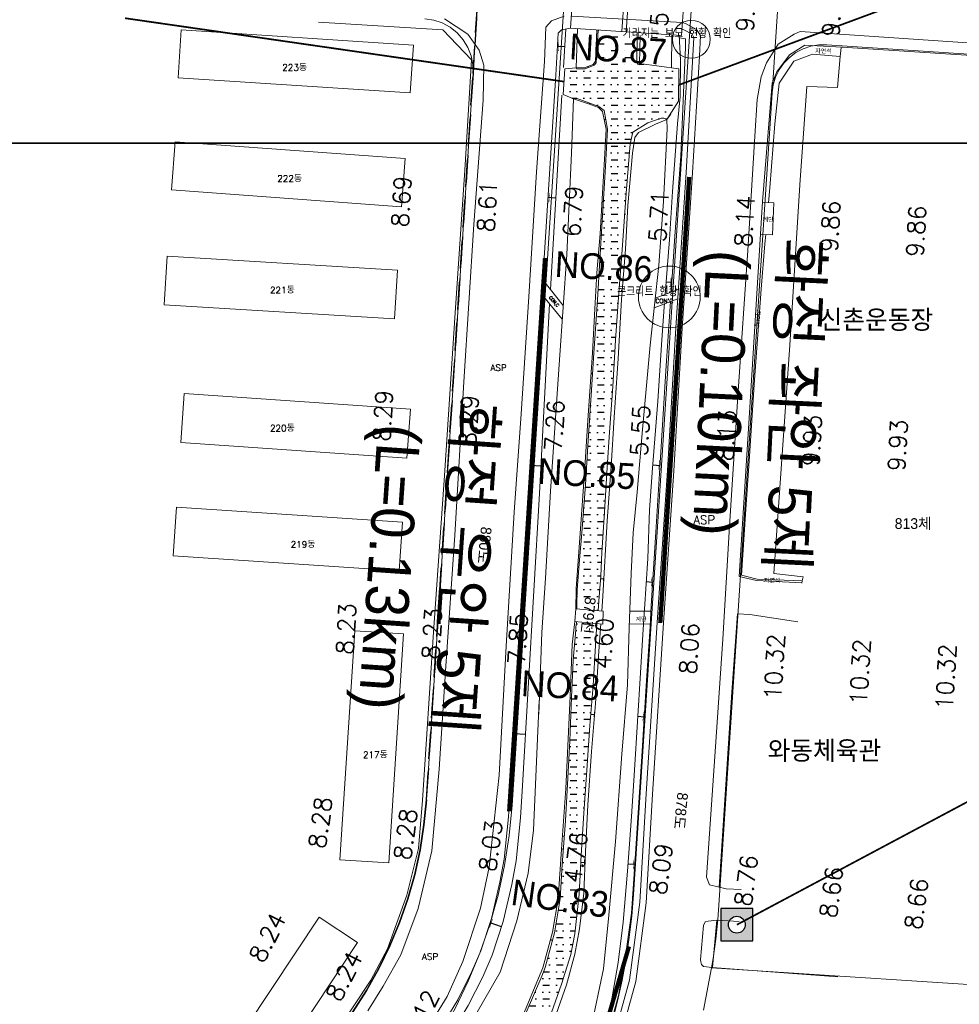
# Model space of a CAD drawing. Header units: metres. Extents: x 183400 to 184400, y 422200 to 427800.
# Tile 157 of 221: x 183669 to 183888, y 426400 to 426629. Entities that reach past the tile are written whole.
import ezdxf
from ezdxf.enums import TextEntityAlignment as Align

# ---------------------------------------------------------------- set-up
doc = ezdxf.new("R2010")
doc.units = ezdxf.units.M
doc.linetypes.add('DASHED2', pattern=[9.525, 6.35, -3.175])
for name, color, linetype in [('NR', 7, 'Continuous'), ('num', 7, 'Continuous'), ('구조물명칭_작업', 5, 'Continuous'), ('동별경계', 3, 'DASHED2'), ('보축구간', 10, 'DASHED2'), ('일람표', 7, 'Continuous'), ('표석', 7, 'Continuous'), ('하천', 140, 'Continuous'), ('횡단타점', 11, 'Continuous')]:
    doc.layers.add(name, color=color, linetype=linetype)
for name, color, linetype, lineweight in [('지번', 252, 'Continuous', 5), ('지적', 252, 'Continuous', 5), ('현황도', 7, 'Continuous', 5)]:
    doc.layers.add(name, color=color, linetype=linetype, lineweight=lineweight)
doc.styles.add('GHS', font='ROMANS', dxfattribs={"bigfont": 'GHS'})
doc.styles.add('gwang', font='romans.shx', dxfattribs={"bigfont": ' WHGTXT.SHX'})
doc.styles.get("Standard").update_dxf_attribs({"font": 'romans.shx', "bigfont": 'ghs.shx'})
doc.styles.add('UPM', font='Gulim.ttf')
doc.styles.add('돋움', font='Dotum.ttf')

# ---------------------------------------------------------------- blocks, each defined once
blk = doc.blocks.new('표석')
at = {"layer": '표석'}
h = blk.add_hatch(color=256, dxfattribs=at)
edge = h.paths.add_edge_path(flags=16)
edge.add_arc((267058.54, 383777.46), 1.31, 0, 360)
h.paths.add_polyline_path([(267056.04, 383774.96), (267061.04, 383774.96), (267061.04, 383779.96), (267056.04, 383779.96)])
blk.add_lwpolyline([(267056.04, 383774.96), (267061.04, 383774.96), (267061.04, 383779.96), (267056.04, 383779.96)], close=True, dxfattribs=at)
blk.add_circle((267058.54, 383777.46), 1.31, dxfattribs=at)

msp = doc.modelspace()

# ---------------------------------------------------------------- hatches: boundary and pattern name
at = {"layer": '하천'}
h = msp.add_hatch(dxfattribs=at)
h.set_pattern_fill('MUDST', color=256, scale=0.25, style=0)
h.paths.add_polyline_path([(183822.9, 426617.33), (183813.73, 426618.54), (183813.69, 426618.24), (183813.3, 426618.41), (183813.08, 426619.14), (183813.16, 426625.17), (183813.17, 426625.77), (183804.08, 426626.35), (183803.61, 426618.7), (183803.15, 426618.15), (183801.1, 426617.34), (183799, 426617.33), (183799.01, 426617.54), (183796.35, 426617.34), (183795.99, 426611.36), (183798.39, 426610.33), (183798.98, 426610.46), (183804.3, 426608.59), (183805.49, 426607.61), (183806.27, 426603.28), (183805.83, 426594.58), (183805.15, 426583.21), (183804.5, 426572.88), (183803.92, 426563.54), (183803.07, 426551.14), (183802.49, 426541.43), (183801.78, 426530.83), (183801.13, 426520.54), (183800.28, 426509.4), (183799.67, 426502.18), (183799.21, 426496.1), (183799.11, 426493.5), (183799.12, 426491.64), (183804.09, 426491.22), (183804.29, 426493.58), (183804.7, 426499.32), (183804.98, 426504.81), (183805.6, 426514.15), (183806.18, 426524.56), (183806.77, 426532.77), (183807.49, 426543.45), (183808.18, 426554.17), (183808.87, 426564.17), (183809.69, 426575.2), (183810.63, 426588.38), (183811.58, 426599.86), (183812.19, 426602.56), (183815.69, 426604.72), (183818.76, 426605.81), (183819.64, 426605.82), (183820.12, 426605.51), (183822.82, 426609.79)])
h.paths.add_polyline_path([(183809.46, 426623.96), (183842.94, 426623.96), (183842.94, 426627.16), (183809.46, 426627.16)], flags=9)
h.paths.add_polyline_path([(183807.99, 426563.89), (183834.19, 426563.89), (183834.19, 426567.09), (183807.99, 426567.09)], flags=9)
h = msp.add_hatch(dxfattribs=at)
h.set_pattern_fill('MUDST', color=256, scale=0.25, style=0)
h.paths.add_polyline_path([(183799.67, 426425.3), (183800.15, 426434.35), (183800.76, 426444.16), (183801.48, 426454.14), (183802.2, 426464.53), (183802.92, 426473.82), (183803.47, 426483.13), (183803.83, 426488.25), (183799.07, 426488.67), (183798.93, 426487.43), (183798.88, 426486.82), (183798.26, 426479.71), (183797.93, 426471.08), (183797.52, 426460.98), (183797.08, 426452.27), (183796.48, 426442.4), (183795.71, 426432.23), (183795.24, 426424.24), (183793.98, 426416.34), (183791.81, 426408.25), (183790.98, 426406.19), (183787.36, 426397.76), (183783.8, 426390.01), (183780.49, 426383.5), (183775.61, 426375.91), (183770.23, 426368.62), (183764.26, 426359.99), (183760.97, 426355.14), (183759.94, 426353.79), (183758.84, 426352.61), (183764.56, 426348.52), (183766.79, 426351.91), (183769.84, 426356.48), (183773, 426361.28), (183775.93, 426365.64), (183778.98, 426370.28), (183783.23, 426376.8), (183786.68, 426382.23), (183787.92, 426384.67), (183792.77, 426396.45), (183795.57, 426404.38), (183797.76, 426411.25), (183798.64, 426416.11)])

# ---------------------------------------------------------------- linework, layer by layer
at = {"layer": 'NR'}
for p, q in [((183803.89, 426623.29), (183803.64, 426623.3)), ((183796.34, 426622.43), (183794.64, 426622.53)), ((183801.79, 426617.61), (183801.69, 426617.85)), ((183802.16, 426609.34), (183802.07, 426609.1)), ((183805.86, 426605.56), (183805.52, 426605.49)), ((183794.28, 426587.26), (183792.45, 426587.37)), ((183805.34, 426586.37), (183805, 426586.39)), ((183809.18, 426568.27), (183809.9, 426568.22)), ((183819.93, 426567.77), (183821.23, 426567.69)), ((183802.78, 426546.35), (183802.45, 426546.37)), ((183790.77, 426524.9), (183788.35, 426525.06)), ((183806.25, 426525.45), (183807.15, 426525.4)), ((183816.83, 426525.18), (183818.53, 426525.07)), ((183799.43, 426499.07), (183799.18, 426499.09)), ((183804.66, 426498.72), (183805.42, 426498.67)), ((183815.3, 426498.01), (183816.79, 426497.92)), ((183797.92, 426470.92), (183797.58, 426470.93)), ((183802.47, 426467.19), (183803.29, 426467.12)), ((183813.37, 426466.69), (183814.85, 426466.59)), ((183787.16, 426462.41), (183784.49, 426462.6)), ((183796.2, 426438.73), (183795.76, 426438.77)), ((183800.06, 426432.71), (183801.03, 426432.67)), ((183811.07, 426432.37), (183812.61, 426432.26)), ((183781.62, 426417.73), (183778.96, 426418.62)), ((183793.5, 426414.55), (183793.02, 426414.69))]:
    msp.add_line(p, q, dxfattribs=at)
for points in [[(183794.52, 426620.59), (183794.76, 426624.48), (183794.62, 426620.58), (183794.86, 426624.47)], [(183794.65, 426621.03), (183794.83, 426624.02), (183794.75, 426621.02), (183794.94, 426624.02)], [(183794.78, 426621.47), (183794.91, 426623.57), (183794.89, 426621.46), (183795.02, 426623.56)], [(183803.63, 426622.97), (183803.65, 426623.63), (183803.64, 426622.97), (183803.67, 426623.62)], [(183803.65, 426623.04), (183803.67, 426623.55), (183803.66, 426623.04), (183803.69, 426623.55)], [(183803.67, 426623.12), (183803.68, 426623.47), (183803.69, 426623.12), (183803.7, 426623.47)], [(183801.38, 426617.73), (183802, 426617.98), (183801.39, 426617.71), (183802.01, 426617.96)], [(183801.46, 426617.74), (183801.94, 426617.93), (183801.47, 426617.72), (183801.94, 426617.91)], [(183801.54, 426617.75), (183801.87, 426617.89), (183801.54, 426617.74), (183801.88, 426617.87)], [(183802.39, 426608.99), (183801.75, 426609.21), (183802.39, 426609.01), (183801.76, 426609.23)], [(183802.32, 426609.03), (183801.83, 426609.2), (183802.32, 426609.05), (183801.84, 426609.22)], [(183802.25, 426609.07), (183801.91, 426609.19), (183802.26, 426609.09), (183801.92, 426609.21)], [(183805.6, 426605.05), (183805.43, 426605.94), (183805.63, 426605.05), (183805.45, 426605.94)], [(183805.61, 426605.16), (183805.47, 426605.84), (183805.63, 426605.16), (183805.49, 426605.85)], [(183805.61, 426605.26), (183805.52, 426605.74), (183805.63, 426605.27), (183805.54, 426605.75)], [(183792.33, 426585.43), (183792.57, 426589.32), (183792.44, 426585.42), (183792.68, 426589.31)], [(183792.46, 426585.87), (183792.65, 426588.86), (183792.57, 426585.86), (183792.76, 426588.86)], [(183792.6, 426586.31), (183792.73, 426588.41), (183792.7, 426586.31), (183792.83, 426588.4)], [(183804.98, 426585.95), (183805.02, 426586.83), (183805, 426585.95), (183805.05, 426586.83)], [(183805, 426586.05), (183805.04, 426586.73), (183805.03, 426586.05), (183805.07, 426586.73)], [(183805.03, 426586.15), (183805.06, 426586.62), (183805.06, 426586.15), (183805.08, 426586.62)], [(183809.83, 426568.73), (183809.76, 426567.72), (183809.78, 426568.74), (183809.71, 426567.73)], [(183809.9, 426568.94), (183809.79, 426567.5), (183809.85, 426568.95), (183809.74, 426567.51)], [(183809.97, 426569.16), (183809.83, 426567.29), (183809.92, 426569.16), (183809.78, 426567.29)], [(183821.1, 426568.61), (183820.98, 426566.79), (183821.01, 426568.62), (183820.89, 426566.8)], [(183821.22, 426568.99), (183821.05, 426566.39), (183821.13, 426569), (183820.96, 426566.4)], [(183821.34, 426569.38), (183821.11, 426566), (183821.25, 426569.38), (183821.02, 426566)], [(183802.42, 426545.94), (183802.48, 426546.8), (183802.45, 426545.93), (183802.5, 426546.8)], [(183802.45, 426546.03), (183802.5, 426546.7), (183802.48, 426546.03), (183802.52, 426546.7)], [(183802.48, 426546.13), (183802.51, 426546.6), (183802.51, 426546.13), (183802.54, 426546.6)], [(183788.22, 426523.12), (183788.48, 426527.01), (183788.32, 426523.11), (183788.58, 426527)], [(183788.35, 426523.56), (183788.55, 426526.55), (183788.46, 426523.55), (183788.66, 426526.54)], [(183807.22, 426526.57), (183807.08, 426524.23), (183807.16, 426526.58), (183807.01, 426524.23)], [(183818.52, 426526.57), (183818.33, 426523.58), (183818.42, 426526.58), (183818.23, 426523.58)], [(183818.66, 426527.01), (183818.41, 426523.12), (183818.55, 426527.02), (183818.3, 426523.13)], [(183788.49, 426524), (183788.63, 426526.09), (183788.59, 426523.99), (183788.73, 426526.09)], [(183807.06, 426526.04), (183806.98, 426524.78), (183807, 426526.04), (183806.92, 426524.78)], [(183807.14, 426526.3), (183807.03, 426524.5), (183807.08, 426526.31), (183806.97, 426524.51)], [(183818.39, 426526.13), (183818.26, 426524.03), (183818.29, 426526.14), (183818.15, 426524.04)], [(183799.15, 426498.76), (183799.2, 426499.42), (183799.17, 426498.75), (183799.22, 426499.42)], [(183799.18, 426498.83), (183799.21, 426499.35), (183799.2, 426498.83), (183799.23, 426499.34)], [(183799.2, 426498.91), (183799.23, 426499.27), (183799.22, 426498.91), (183799.24, 426499.27)], [(183805.35, 426499.22), (183805.28, 426498.14), (183805.29, 426499.22), (183805.23, 426498.14)], [(183805.42, 426499.44), (183805.32, 426497.91), (183805.36, 426499.45), (183805.27, 426497.91)], [(183805.48, 426499.67), (183805.36, 426497.67), (183805.43, 426499.67), (183805.31, 426497.68)], [(183816.78, 426499.42), (183816.59, 426496.43), (183816.68, 426499.42), (183816.49, 426496.44)], [(183816.91, 426499.86), (183816.67, 426495.98), (183816.81, 426499.87), (183816.56, 426495.98)], [(183816.65, 426498.98), (183816.51, 426496.89), (183816.54, 426498.98), (183816.41, 426496.89)], [(183797.56, 426470.49), (183797.6, 426471.38), (183797.58, 426470.48), (183797.62, 426471.38)], [(183797.58, 426470.59), (183797.62, 426471.28), (183797.61, 426470.59), (183797.64, 426471.28)], [(183797.61, 426470.69), (183797.64, 426471.17), (183797.64, 426470.69), (183797.66, 426471.17)], [(183803.23, 426467.71), (183803.13, 426466.55), (183803.17, 426467.71), (183803.07, 426466.55)], [(183803.31, 426467.95), (183803.17, 426466.3), (183803.25, 426467.96), (183803.11, 426466.3)], [(183803.38, 426468.19), (183803.2, 426466.04), (183803.33, 426468.2), (183803.15, 426466.05)], [(183814.71, 426467.64), (183814.57, 426465.57), (183814.61, 426467.65), (183814.47, 426465.58)], [(183814.84, 426468.08), (183814.65, 426465.12), (183814.74, 426468.09), (183814.54, 426465.13)], [(183814.97, 426468.52), (183814.72, 426464.67), (183814.87, 426468.52), (183814.62, 426464.68)], [(183784.36, 426460.65), (183784.62, 426464.54), (183784.46, 426460.64), (183784.73, 426464.54)], [(183784.49, 426461.09), (183784.7, 426464.09), (183784.6, 426461.09), (183784.8, 426464.08)], [(183784.63, 426461.53), (183784.77, 426463.63), (183784.73, 426461.53), (183784.88, 426463.62)], [(183795.72, 426438.19), (183795.8, 426439.34), (183795.75, 426438.18), (183795.83, 426439.34)], [(183795.76, 426438.32), (183795.82, 426439.21), (183795.79, 426438.32), (183795.85, 426439.21)], [(183795.8, 426438.45), (183795.84, 426439.07), (183795.83, 426438.45), (183795.87, 426439.07)], [(183800.92, 426433.35), (183800.87, 426431.99), (183800.85, 426433.35), (183800.8, 426432)], [(183801, 426433.64), (183800.92, 426431.7), (183800.93, 426433.64), (183800.85, 426431.7)], [(183801.08, 426433.92), (183800.98, 426431.41), (183801.01, 426433.93), (183800.91, 426431.41)], [(183812.47, 426433.33), (183812.33, 426431.23), (183812.36, 426433.33), (183812.23, 426431.24)], [(183812.6, 426433.77), (183812.41, 426430.77), (183812.5, 426433.78), (183812.3, 426430.78)], [(183812.74, 426434.21), (183812.48, 426430.32), (183812.63, 426434.22), (183812.38, 426430.33)], [(183778.35, 426416.77), (183779.58, 426420.47), (183778.45, 426416.74), (183779.68, 426420.44)], [(183778.59, 426417.16), (183779.54, 426420.01), (183778.69, 426417.13), (183779.64, 426419.98)], [(183778.83, 426417.56), (183779.5, 426419.55), (183778.93, 426417.52), (183779.6, 426419.52)], [(183792.84, 426414.06), (183793.19, 426415.31), (183792.88, 426414.05), (183793.22, 426415.3)], [(183792.92, 426414.2), (183793.18, 426415.16), (183792.95, 426414.19), (183793.22, 426415.15)], [(183792.99, 426414.33), (183793.18, 426415), (183793.02, 426414.32), (183793.21, 426415)]]:
    msp.add_solid(points, dxfattribs=at)
at = {"layer": '구조물명칭_작업', "ltscale": 20, "const_width": 0.4}
for points in [[(183933.63, 426654.6), (183822.86, 426613.56)], [(183694.01, 426629.1), (183796.17, 426614.35)], [(183908.98, 426456.88), (183836.39, 426418.19)]]:
    msp.add_lwpolyline(points, dxfattribs=at)
at = {"layer": '동별경계', "linetype": 'DASHED2'}
for points in [[(183668.63, 426272.23), (183669.63, 426275.94), (183670.76, 426279.6), (183672.02, 426283.23), (183673.41, 426286.81), (183674.92, 426290.33), (183676.57, 426293.8), (183678.33, 426297.21), (183680.22, 426300.55), (183682.22, 426303.82), (183684.34, 426307.02), (183747.01, 426397.93), (183750.19, 426402.86), (183753.08, 426407.98), (183755.65, 426413.26), (183757.91, 426418.68), (183759.83, 426424.23), (183761.42, 426429.88), (183762.67, 426435.62), (183763.57, 426441.42), (183764.12, 426447.26), (183774.98, 426616.23), (183777.03, 426648.15)], [(183777.03, 426648.15), (183774.98, 426616.23), (183764.12, 426447.26), (183763.57, 426441.42), (183762.67, 426435.62), (183761.42, 426429.88), (183759.83, 426424.23), (183757.91, 426418.68), (183755.65, 426413.26), (183753.08, 426407.98), (183750.19, 426402.86), (183747.01, 426397.93), (183684.34, 426307.02), (183682.22, 426303.82), (183680.22, 426300.55), (183678.33, 426297.21), (183676.57, 426293.8), (183674.92, 426290.33), (183673.41, 426286.81), (183672.02, 426283.23), (183670.76, 426279.6), (183669.63, 426275.94), (183668.63, 426272.23)]]:
    msp.add_lwpolyline(points, dxfattribs=at)
at = {"layer": '보축구간', "const_width": 1}
msp.add_lwpolyline([(183818.56, 426488.39), (183825.29, 426592.17)], dxfattribs=at)
at = {"layer": '보축구간'}
msp.add_lwpolyline([(183783.4, 426444.57, 1, 1, 0), (183791.74, 426573.3, 1, 1, 0)], format="xyseb", dxfattribs=at)
at = {"layer": '보축구간', "const_width": 1}
msp.add_lwpolyline([(183750.81, 426308.17), (183784.47, 426354.77, 0.097798), (183811.27, 426413.13, 0.097798)], format="xyb", dxfattribs=at)
at = {"layer": '일람표'}
for points in [[(183500, 426600), (184100, 426600), (184100, 427000), (183500, 427000)], [(183400, 426200), (184000, 426200), (184000, 426600), (183400, 426600)]]:
    msp.add_lwpolyline(points, close=True, dxfattribs=at)
at = {"layer": '지적', "linetype": 'Continuous'}
for points in [[(183648.12, 425680.89), (183685.63, 426251.99), (183686.12, 426257.17), (183686.92, 426262.3), (183688.03, 426267.39), (183689.44, 426272.39), (183691.15, 426277.3), (183693.15, 426282.1), (183695.43, 426286.78), (183697.99, 426291.31), (183700.81, 426295.68), (183763.48, 426386.58), (183767.31, 426392.52), (183770.79, 426398.68), (183773.89, 426405.04), (183776.6, 426411.56), (183778.91, 426418.24), (183780.83, 426425.05), (183782.33, 426431.96), (183783.41, 426438.94), (183784.08, 426445.98), (183841.5, 427333.41)], [(183841.5, 427333.41), (183784.08, 426445.98), (183783.41, 426438.94), (183782.33, 426431.96), (183780.83, 426425.05), (183778.91, 426418.24), (183776.6, 426411.56), (183773.89, 426405.04), (183770.79, 426398.68), (183767.31, 426392.52), (183763.48, 426386.58), (183700.81, 426295.68), (183697.99, 426291.31), (183695.43, 426286.78), (183693.15, 426282.1), (183691.15, 426277.3), (183689.44, 426272.39), (183688.03, 426267.39), (183686.92, 426262.3), (183686.12, 426257.17), (183685.63, 426251.99), (183648.12, 425680.89)], [(183807.38, 426395.51), (183808.62, 426400.38), (183809.69, 426405.29), (183810.61, 426410.23), (183811.35, 426415.2), (183811.93, 426420.19), (183812.34, 426425.2), (183870.97, 427323.92)], [(183870.97, 427323.92), (183812.34, 426425.2), (183811.93, 426420.19), (183811.35, 426415.2), (183810.61, 426410.23), (183809.69, 426405.29), (183808.62, 426400.38), (183807.38, 426395.51)], [(183828.64, 426398.29), (183830.52, 426408.19), (183830.86, 426410.3), (183831.46, 426414.82), (183831.94, 426419.35), (183832.3, 426423.89), (183844.57, 426611.72), (183847.44, 426655.62)], [(183847.44, 426655.62), (183844.57, 426611.72), (183844.84, 426613.59), (183845.39, 426615.38), (183846.23, 426617.07), (183847.31, 426618.61), (183848.63, 426619.96), (183850.14, 426621.09), (183851.8, 426621.96), (183853.59, 426622.57), (183855.44, 426622.89), (183857.33, 426622.91), (183963.49, 426615.95), (184077.36, 426608.49), (184100, 426607.01)], [(183777.03, 426648.15), (183774.98, 426616.23), (183764.12, 426447.26), (183763.57, 426441.42), (183762.67, 426435.62), (183761.42, 426429.88), (183759.83, 426424.23), (183757.91, 426418.68), (183755.65, 426413.26), (183753.08, 426407.98), (183750.19, 426402.86), (183747.01, 426397.93), (183684.34, 426307.02), (183682.22, 426303.82), (183680.22, 426300.55), (183678.33, 426297.21), (183676.57, 426293.8), (183674.92, 426290.33), (183673.41, 426286.81), (183672.02, 426283.23), (183670.76, 426279.6), (183669.63, 426275.94), (183668.63, 426272.23)], [(183763.78, 426628.97), (183765.85, 426628.66), (183767.83, 426627.99), (183769.66, 426626.98), (183771.29, 426625.67), (183772.67, 426624.1), (183773.76, 426622.32), (183774.52, 426620.37), (183774.93, 426618.32), (183774.98, 426616.23), (183777.03, 426648.15)], [(183747.01, 426397.93), (183750.19, 426402.86), (183753.08, 426407.98), (183755.65, 426413.26), (183757.91, 426418.68), (183759.83, 426424.23), (183761.42, 426429.88), (183762.67, 426435.62), (183763.57, 426441.42), (183764.12, 426447.26), (183774.98, 426616.23), (183774.93, 426618.32), (183774.52, 426620.37), (183773.76, 426622.32), (183772.67, 426624.1), (183771.29, 426625.67), (183769.66, 426626.98), (183767.83, 426627.99), (183765.85, 426628.66), (183763.78, 426628.97)], [(183857.33, 426622.91), (183855.44, 426622.89), (183853.59, 426622.57), (183851.8, 426621.96), (183850.14, 426621.09), (183848.63, 426619.96), (183847.31, 426618.61), (183846.23, 426617.07), (183845.39, 426615.38), (183844.84, 426613.59), (183844.57, 426611.72), (183832.3, 426423.89), (183831.94, 426419.35), (183831.46, 426414.82), (183830.86, 426410.3), (183830.52, 426408.19), (183909.41, 426403.02), (183921.03, 426574.44), (183924.37, 426577.71)], [(183947.17, 426600), (183963.49, 426615.95), (183857.33, 426622.91)], [(183830.52, 426408.19), (183828.64, 426398.29)], [(183908.61, 426385.7), (183909.41, 426403.02), (183830.52, 426408.19)]]:
    msp.add_lwpolyline(points, dxfattribs=at)
at = {"layer": '현황도'}
for p, q in [((183797.68, 426626.76), (183798.93, 426646.77)), ((183809.65, 426626), (183810.91, 426646)), ((183810.65, 426625.94), (183811.91, 426645.94)), ((183823.49, 426625.11), (183824.9, 426645.12)), ((183823.49, 426625.11), (183824.9, 426645.12)), ((183706.34, 426615.23), (183707.06, 426626.38)), ((183761.12, 426622.86), (183707.06, 426626.38)), ((183797.68, 426626.76), (183823.49, 426625.11)), ((183797.68, 426626.76), (183823.49, 426625.11)), ((183813.08, 426619.14), (183813.16, 426625.17)), ((183813.16, 426625.17), (183813.17, 426625.77)), ((183760.39, 426611.71), (183761.12, 426622.86)), ((183849.68, 426619.11), (183854.01, 426620.72)), ((183854.01, 426620.72), (183860.45, 426620.19)), ((183860.45, 426620.19), (183860.67, 426622.29)), ((183813.3, 426618.41), (183813.08, 426619.14)), ((183813.69, 426618.24), (183813.3, 426618.41)), ((183813.73, 426618.54), (183813.69, 426618.24)), ((183846.26, 426613.95), (183849.68, 426619.11)), ((183760.39, 426611.71), (183706.34, 426615.23)), ((183845.21, 426604.51), (183846.26, 426613.95)), ((183812.19, 426602.56), (183815.69, 426604.72)), ((183815.69, 426604.72), (183818.76, 426605.81)), ((183820.12, 426605.51), (183819.87, 426605.67)), ((183844.02, 426589.61), (183845.21, 426604.51)), ((183811.58, 426599.86), (183812.19, 426602.56)), ((183704.85, 426589.14), (183705.66, 426600.33)), ((183759.18, 426596.44), (183705.66, 426600.33)), ((183810.63, 426588.38), (183811.58, 426599.86)), ((183758.36, 426585.25), (183759.18, 426596.44)), ((183758.36, 426585.25), (183704.85, 426589.14)), ((183809.69, 426575.2), (183810.63, 426588.38)), ((183843.73, 426586.18), (183844.02, 426589.61)), ((183844.65, 426578.67), (183845, 426586.12)), ((183842.92, 426576.63), (183843.1, 426578.74)), ((183808.87, 426564.17), (183809.69, 426575.2)), ((183842.03, 426566.08), (183842.92, 426576.63)), ((183703.09, 426562.38), (183703.77, 426573.71)), ((183757.39, 426570.45), (183703.77, 426573.71)), ((183756.71, 426559.12), (183757.39, 426570.45)), ((183840.42, 426543.9), (183842.03, 426566.08)), ((183808.18, 426554.17), (183808.87, 426564.17)), ((183756.71, 426559.12), (183703.09, 426562.38)), ((183807.49, 426543.45), (183808.18, 426554.17)), ((183806.77, 426532.77), (183807.49, 426543.45)), ((183839.36, 426527.2), (183840.42, 426543.9)), ((183707, 426530.41), (183707.79, 426541.81)), ((183760.4, 426538.16), (183707.79, 426541.81)), ((183759.61, 426526.76), (183760.4, 426538.16)), ((183806.18, 426524.56), (183806.77, 426532.77)), ((183759.61, 426526.76), (183707, 426530.41)), ((183838.39, 426513.71), (183839.36, 426527.2)), ((183805.6, 426514.15), (183806.18, 426524.56)), ((183705.23, 426504.02), (183705.98, 426515.35)), ((183758.56, 426511.85), (183705.98, 426515.35)), ((183804.98, 426504.81), (183805.6, 426514.15)), ((183837.47, 426499.48), (183838.39, 426513.71)), ((183757.81, 426500.53), (183758.56, 426511.85)), ((183757.81, 426500.53), (183705.23, 426504.02)), ((183804.7, 426499.32), (183804.98, 426504.81)), ((183804.29, 426493.58), (183804.7, 426499.32)), ((183841.1, 426498.6), (183837.47, 426499.48)), ((183851.56, 426498.18), (183841.1, 426498.6)), ((183851.48, 426497.68), (183851.56, 426498.18)), ((183804.09, 426491.22), (183804.29, 426493.58)), ((183798.66, 426488.71), (183798.94, 426491.65)), ((183798.66, 426488.71), (183798.94, 426491.65)), ((183798.94, 426491.65), (183805.29, 426491.12)), ((183798.94, 426491.65), (183805.29, 426491.12)), ((183805.16, 426488.13), (183805.29, 426491.12)), ((183816.39, 426491.14), (183811.49, 426491.17)), ((183805.16, 426488.13), (183798.66, 426488.71)), ((183805.16, 426488.13), (183798.66, 426488.71)), ((183816.26, 426488.14), (183811.38, 426488.17)), ((183743.99, 426433.31), (183747.45, 426486.59)), ((183747.45, 426486.59), (183758.84, 426485.85)), ((183755.38, 426432.57), (183758.84, 426485.85)), ((183755.38, 426432.57), (183743.99, 426433.31)), ((183702.48, 426364.76), (183739.14, 426419.97)), ((183748.08, 426414.03), (183739.14, 426419.97)), ((183830.75, 426408.22), (183831.71, 426419.28)), ((183711.41, 426358.83), (183748.08, 426414.03))]:
    msp.add_line(p, q, dxfattribs=at)
for points in [[(183739, 426628.17), (183767.93, 426626.43), (183774.66, 426619.45), (183773.05, 426593.74), (183770.81, 426560.52), (183768.32, 426522.7), (183765.82, 426486.25), (183763.2, 426447.18), (183762.32, 426435.92), (183759.58, 426425.08), (183755.09, 426412.62), (183751.22, 426405.27), (183735.36, 426381.4), (183718.9, 426357.85), (183705.03, 426337.22), (183691.69, 426317.65), (183679.57, 426300.14), (183676.2, 426293.16), (183672.33, 426283.81), (183667.72, 426271.93), (183666.84, 426265.58), (183666.1, 426261.59), (183660.23, 426264.58), (183641.53, 426276.42)], [(183750.5, 426398.19), (183754.06, 426403.86), (183758.18, 426411.22), (183762.18, 426422), (183765.41, 426435.37), (183767.08, 426454.37), (183768.64, 426478.32), (183770.76, 426508.82), (183772.87, 426544.53), (183775.2, 426581.14), (183777.32, 426610.04), (183777.5, 426618.2), (183776.43, 426621.67), (183773.75, 426625.41), (183768.32, 426628.97)], [(183764.2, 426393.79), (183768.95, 426401.52), (183772.61, 426409.66), (183776.69, 426422.06), (183778.73, 426431.55), (183781.04, 426453.02), (183782.67, 426483.03), (183784.57, 426514.14), (183786.2, 426537.06), (183787.97, 426564.24), (183789.73, 426593.32), (183791.63, 426619), (183791.9, 426627), (183793.23, 426628.5), (183796.23, 426629.54)], [(183797.98, 426629.54), (183823.69, 426628.07)], [(183806.6, 426382.28), (183812.88, 426404.96), (183815.29, 426423.3), (183816.74, 426448.53), (183819.31, 426488.41), (183821.73, 426523.8), (183823.66, 426556.96), (183826.07, 426593.14), (183827.67, 426620.26), (183827.94, 426625.04), (183827.01, 426626.5), (183824.62, 426627.76), (183823.73, 426628.08)], [(183725.15, 426227.93), (183725.85, 426237.87), (183726.77, 426244.45), (183729.02, 426254.77), (183734.29, 426269.32), (183742.9, 426283.6), (183759.98, 426309.07), (183775.43, 426331.77), (183791.33, 426354.74), (183798.66, 426367.34), (183805.18, 426382.77), (183811.4, 426405.26), (183813.79, 426423.44), (183815.24, 426448.62), (183817.81, 426488.51), (183820.23, 426523.9), (183822.16, 426557.05), (183824.58, 426593.23), (183826.17, 426620.34), (183826.41, 426624.64), (183825.96, 426625.36), (183824.01, 426626.38), (183823.22, 426626.67)], [(183797.68, 426626.76), (183795.58, 426626.43), (183794.83, 426625.61), (183794.22, 426615.85), (183793.03, 426596.57), (183791.26, 426568.35), (183791.05, 426564.59), (183789.84, 426547.37), (183787.92, 426518.69), (183785.97, 426485.76), (183784.73, 426466.03), (183783.68, 426450.76)], [(183796.07, 426617.62), (183796.57, 426626.59)], [(183799.01, 426617.54), (183799.33, 426626.66)], [(183799.01, 426617.54), (183801.06, 426617.6), (183802.92, 426618.34), (183803.46, 426619.07), (183803.77, 426626.37)], [(183804.08, 426626.35), (183803.61, 426618.7), (183803.15, 426618.15), (183801.1, 426617.34), (183799.07, 426617.33), (183799.01, 426617.54)], [(183802.44, 426394.26), (183805.37, 426407.89), (183806.56, 426420.44), (183808.12, 426437.56), (183809.59, 426457.89), (183810.96, 426474), (183811.35, 426487.33), (183811.82, 426499.92), (183812.29, 426509.4), (183813.17, 426518.85), (183814.4, 426533.39), (183816.23, 426553.06), (183818.19, 426571.62), (183819.34, 426586.49), (183820.13, 426603.33), (183820.12, 426605.51), (183822.82, 426609.79), (183822.9, 426617.33), (183813.73, 426618.54), (183813.87, 426625.11)], [(183819.69, 426564.83), (183820.71, 426577.6), (183821.43, 426588.79), (183822.6, 426604.5), (183823.18, 426610.92), (183823.29, 426619.33), (183822.98, 426625.15)], [(183821.15, 426617.56), (183821.28, 426625.26)], [(183837.39, 426426.35), (183833.88, 426426.51), (183830.01, 426427.48), (183829.35, 426429.23), (183831.37, 426458.48), (183833.11, 426484.62), (183834.67, 426510.89), (183836.68, 426542.29), (183838.9, 426575.04), (183840.57, 426601.64), (183841.09, 426610.15), (183842.06, 426615.49), (183843.28, 426618.74), (183846, 426623.03), (183849.69, 426625.39), (183851.09, 426626.01), (183907.3, 426622.21)], [(183821.07, 426565.35), (183821.93, 426578.38), (183823.32, 426597.02), (183823.99, 426611.77), (183824.44, 426622.25), (183824.44, 426624.28), (183823.01, 426624.54)], [(183905.41, 426619.47), (183860.92, 426622.38), (183852.21, 426622.81), (183848.62, 426620.57), (183845.7, 426616.64), (183844.57, 426613.95), (183842.36, 426586.48), (183839.38, 426538.53), (183836.91, 426499.24), (183840.96, 426498.27), (183851.56, 426497.7)], [(183851.56, 426498.18), (183851.83, 426499.1), (183845.02, 426499.91), (183848.69, 426553.01), (183851.03, 426590.31), (183852.63, 426613.2), (183859.78, 426612.98), (183860.45, 426620.19)], [(183798.39, 426610.33), (183795.99, 426611.36), (183796.35, 426617.34), (183799.01, 426617.54)], [(183790.29, 426467.2), (183790.99, 426486.21), (183791.83, 426498.84), (183793.02, 426519.03), (183795.09, 426549.59), (183796.78, 426574.13), (183797.94, 426597.7), (183798.39, 426610.33)], [(183793.04, 426565.98), (183795.67, 426611.16)], [(183799.12, 426491.64), (183799.11, 426493.5), (183799.21, 426496.1), (183799.67, 426502.18), (183800.28, 426509.4), (183801.13, 426520.54), (183801.78, 426530.83), (183802.49, 426541.43), (183803.07, 426551.14), (183803.92, 426563.54), (183804.5, 426572.88), (183805.15, 426583.21), (183805.83, 426594.58), (183806.27, 426603.28), (183805.49, 426607.61), (183804.3, 426608.59), (183798.98, 426610.46), (183798.39, 426610.33)], [(183798.39, 426610.33), (183801.59, 426609.27), (183804.17, 426608.36), (183805.13, 426607.43), (183805.95, 426603.3), (183805.66, 426597.65), (183805.11, 426588.38), (183804.58, 426578.96), (183803.83, 426569.87), (183803.35, 426561.5), (183802.78, 426551.27), (183801.79, 426536.64), (183800.94, 426523.44), (183799.76, 426507.06), (183798.98, 426496.41), (183798.97, 426496.13)], [(183804.94, 426491.15), (183805.18, 426494.65), (183806.24, 426512.13), (183807.11, 426524.83), (183807.81, 426536.25), (183808.77, 426549.95), (183809.56, 426563.64), (183810.43, 426575.34), (183811.02, 426585.54), (183812.07, 426597.7), (183812.64, 426601.37), (183813.47, 426602.49), (183817.43, 426604.47), (183820.12, 426605.51), (183820.98, 426606.76)], [(183819.87, 426605.67), (183819.4, 426605.81), (183818.76, 426605.81)], [(183842.35, 426586.24), (183845, 426586.12)], [(183841.88, 426578.8), (183844.65, 426578.67)], [(183795.96, 426562.25), (183791.26, 426568.25)], [(183822.76, 426565.98), (183817.39, 426563.97)], [(183791.06, 426564.73), (183795.74, 426559.09)], [(183822.61, 426563.79), (183817.15, 426561.75)], [(183786.48, 426450.59), (183790.43, 426518.55), (183792.81, 426562.62)], [(183804.81, 426392.04), (183807.2, 426400.51), (183808.74, 426409.43), (183809.93, 426418.81), (183810.94, 426430.66), (183811.88, 426443.37), (183812.57, 426454.15), (183813.3, 426465.51), (183813.98, 426476.83), (183814.54, 426485.74), (183815.63, 426503.4), (183816.04, 426514.7), (183816.77, 426524.44), (183818.01, 426539.97), (183818.84, 426553.14), (183819.46, 426561.96), (183819.52, 426562.63)], [(183805.96, 426391.23), (183808.87, 426401.72), (183810.29, 426409.76), (183811.87, 426420.87), (183812.47, 426429.95), (183813.19, 426440.68), (183814.33, 426458.55), (183815.32, 426475.03), (183816.23, 426487.52), (183816.45, 426492.35), (183817.49, 426509.54), (183818.49, 426524.38), (183819.86, 426547.08), (183820.93, 426563.16)], [(183798.97, 426496.13), (183798.94, 426491.65)], [(183850.59, 426488.65), (183839.42, 426490.35), (183836.51, 426490.51), (183835.2, 426472.28), (183833.23, 426441.28), (183832.28, 426426.91)], [(183798.66, 426488.71), (183798.09, 426483.38), (183797.6, 426471.4), (183796.57, 426449.9), (183795.54, 426435.75), (183794.8, 426424.25), (183793.5, 426416.43), (183791.21, 426408.18), (183786.75, 426397.4), (183780.75, 426384.62), (183775.46, 426376.35), (183768.2, 426366.34), (183760.41, 426354.97), (183759.21, 426353.83), (183758.1, 426353.14)], [(183758.84, 426352.61), (183759.94, 426353.79), (183760.97, 426355.14), (183764.26, 426359.99), (183770.23, 426368.62), (183775.61, 426375.91), (183780.49, 426383.5), (183783.8, 426390.01), (183787.36, 426397.76), (183790.98, 426406.19), (183791.81, 426408.25), (183793.98, 426416.34), (183795.24, 426424.24), (183795.71, 426432.23), (183796.48, 426442.4), (183797.08, 426452.27), (183797.52, 426460.98), (183797.93, 426471.08), (183798.26, 426479.71), (183798.88, 426486.82), (183798.93, 426487.43), (183799.04, 426488.43), (183799.07, 426488.67)], [(183764.56, 426348.52), (183764.67, 426348.7), (183766.79, 426351.91), (183769.84, 426356.48), (183773, 426361.28), (183775.93, 426365.64), (183778.98, 426370.28), (183783.23, 426376.8), (183786.68, 426382.23), (183787.92, 426384.67), (183792.77, 426396.45), (183795.57, 426404.38), (183797.76, 426411.25), (183798.64, 426416.11), (183799.67, 426425.3), (183800.15, 426434.35), (183800.76, 426444.16), (183801.48, 426454.14), (183802.2, 426464.53), (183802.92, 426473.82), (183803.47, 426483.13), (183803.83, 426488.25)], [(183804.3, 426481.8), (183804.74, 426488.17)], [(183765.07, 426348.15), (183765.23, 426348.39), (183768.11, 426352.61), (183771.48, 426357.67), (183774.81, 426362.64), (183778.95, 426368.59), (183785.39, 426378.49), (183787.92, 426382.3), (183793.29, 426394.55), (183796.73, 426404.23), (183798.64, 426411.35), (183799.77, 426417.26), (183800.74, 426425.57), (183801.13, 426435.15), (183801.69, 426446.08), (183802.57, 426458.52), (183803.51, 426469.68), (183804.3, 426481.8)], [(183790.41, 426470.36), (183789.09, 426440.21), (183787.84, 426430.21), (183785.21, 426419.07), (183781.32, 426407.16)], [(183786.48, 426450.59), (183786.02, 426443.04), (183785, 426433.05), (183783.98, 426427.52), (183782.01, 426418.91), (183779.42, 426411.14), (183777.28, 426406.09), (183773.88, 426399.36), (183767.79, 426389.31), (183762.7, 426381.16), (183756.42, 426372.26), (183747.91, 426360.33), (183747.76, 426360.13)], [(183783.68, 426450.76), (183783.22, 426443.27), (183782.23, 426433.45), (183781.24, 426428.09), (183779.31, 426419.67), (183776.8, 426412.13), (183774.74, 426407.27), (183771.43, 426400.72), (183765.4, 426390.78)], [(183859.87, 426406.08), (183830.62, 426408.24), (183828.61, 426408.51), (183828.12, 426408.9), (183827.97, 426409.52), (183827.9, 426410.11), (183828.62, 426418.04), (183829.02, 426418.85), (183829.69, 426419.05), (183831.71, 426419.28), (183836.92, 426418.92)], [(183766.12, 426380.7), (183781.32, 426407.16)]]:
    msp.add_lwpolyline(points, dxfattribs=at)
for centre, radius in [((183825.79, 426624.19), 4.41), ((183820.67, 426564.26), 7.18)]:
    msp.add_circle(centre, radius, dxfattribs=at)

# ---------------------------------------------------------------- block references
at = {"layer": '표석', "xscale": 1.5, "yscale": 1.5, "zscale": 1.5}
msp.add_blockref('표석', (-216751.43, -149247.99), dxfattribs=at)

# ---------------------------------------------------------------- texts
at = {"layer": 'num', "style": '돋움'}
for s, rotation, p in [('NO.87', 356.7077, (183797.26, 426619.56)), ('NO.86', 356.7077, (183793.89, 426568.93)), ('NO.85', 356.7077, (183789.94, 426520.77)), ('NO.84', 356.7077, (183786.06, 426471.41)), ('NO.83', 352.2511, (183783.57, 426422.85))]:
    msp.add_text(s, height=6, rotation=rotation, dxfattribs=at).set_placement(p)
at = {"layer": '보축구간', "style": '돋움'}
for s, rotation, p in [('화정 좌안 5제', 267.1991, (183849.86, 426539.21)), ('(L=0.10km)', 267.1991, (183832.72, 426541.88)), ('화정 우안 5제', 266.0618, (183773.19, 426501.2)), ('(L=0.13km)', 266.0618, (183755.6, 426501.36))]:
    msp.add_text(s, height=10, rotation=rotation, dxfattribs=at).set_placement(p, align=Align.MIDDLE_CENTER)
at = {"layer": '지번', "style": 'UPM'}
msp.add_text('813체', height=2.5, dxfattribs=at).set_placement((183877.41, 426511.52), align=Align.MIDDLE_CENTER)
for s, p in [('880도', (183777.67, 426506.47)), ('879천', (183801.89, 426490.15)), ('878도', (183823.37, 426444.66))]:
    msp.add_text(s, height=2.5, rotation=264.2315, dxfattribs=at).set_placement(p, align=Align.MIDDLE_CENTER)
at = {"layer": '현황도', "style": 'GHS'}
for s, height, p in [('가라지는 보도 현황 확인', 2, (183809.81, 426624.49)), ('자연석', 1, (183854.61, 426620.88)), ('계단', 1, (183842.37, 426581.68)), ('콘크리트 현황 확인', 2, (183808.52, 426564.43)), ("CON'C", 1, (183817.46, 426562.83)), ('신촌운동장', 5, (183855.63, 426556.3)), ('ASP', 2, (183826.27, 426511.4)), ('자연석', 1, (183842.67, 426497.7)), ('계단', 1, (183812.8, 426488.7)), ('와동체육관', 5, (183843.54, 426456.07))]:
    msp.add_text(s, height=height, dxfattribs=at).set_placement(p)
at = {"layer": '현황도'}
for s, p in [('223동', (183730.59, 426616.89)), ('222동', (183729.43, 426591.04)), ('221동', (183727.73, 426565.1)), ('ASP', (183779.03, 426547.04)), ('220동', (183727.73, 426532.96)), ('219동', (183732.54, 426505.93)), ('217동', (183749.37, 426456.97)), ('ASP', (183763.09, 426410.02))]:
    msp.add_text(s, height=1.5, dxfattribs=at).set_placement(p)
at = {"layer": '현황도', "style": 'GHS'}
for s, height, rotation, p in [('CON,C', 0.728, 311.9318, (183792.58, 426564.08)), ('자연석', 1, 263.2831, (183840.83, 426561.22))]:
    msp.add_text(s, height=height, rotation=rotation, dxfattribs=at).set_placement(p)
at = {"layer": '횡단타점', "color": 171, "style": 'gwang'}
for s, rotation, p in [('5.05', 86.7077, (183820.6, 426632.99)), ('9.12', 86.7077, (183840.57, 426631.84)), ('9.19', 86.7077, (183860.53, 426630.7)), ('8.69', 86.7077, (183760.31, 426586.35)), ('8.61', 86.7077, (183780.28, 426585.2)), ('6.79', 86.7077, (183800.24, 426584.05)), ('5.71', 86.7077, (183820.21, 426582.9)), ('8.14', 86.7077, (183840.18, 426581.75)), ('9.86', 86.7077, (183860.14, 426580.6)), ('9.86', 86.7077, (183880.11, 426579.45)), ('8.29', 86.7077, (183756.01, 426536.51)), ('8.29', 86.7077, (183775.98, 426535.36)), ('7.26', 86.7077, (183795.95, 426534.21)), ('5.55', 86.7077, (183815.91, 426533.07)), ('8.13', 86.7077, (183835.88, 426531.92)), ('9.93', 86.7077, (183855.85, 426530.77)), ('9.93', 86.7077, (183875.82, 426529.62)), ('8.23', 86.7077, (183747.45, 426486.92)), ('8.23', 86.7077, (183767.42, 426485.77)), ('7.85', 86.7077, (183787.39, 426484.63)), ('4.60', 86.7077, (183807.35, 426483.48)), ('8.06', 86.7077, (183827.32, 426482.33)), ('10.32', 86.7077, (183847.11, 426478.03)), ('10.32', 86.7077, (183867.07, 426476.88)), ('10.32', 86.7077, (183887.04, 426475.73)), ('8.28', 82.2511, (183741.44, 426441.68)), ('8.28', 82.2511, (183761.26, 426438.98)), ('8.03', 82.2511, (183781.08, 426436.29)), ('4.76', 82.2511, (183800.89, 426433.59)), ('8.09', 82.2511, (183820.71, 426430.89)), ('8.76', 82.2511, (183840.53, 426428.2)), ('8.66', 82.2511, (183860.35, 426425.5)), ('8.66', 82.2511, (183880.16, 426422.8)), ('8.24', 63.1525, (183728.92, 426414.35)), ('8.24', 63.1525, (183746.77, 426405.32)), ('8.12', 63.1525, (183764.61, 426396.29))]:
    msp.add_text(s, height=4, rotation=rotation, dxfattribs=at).set_placement(p, align=Align.CENTER)

doc.saveas('drawing.dxf')
